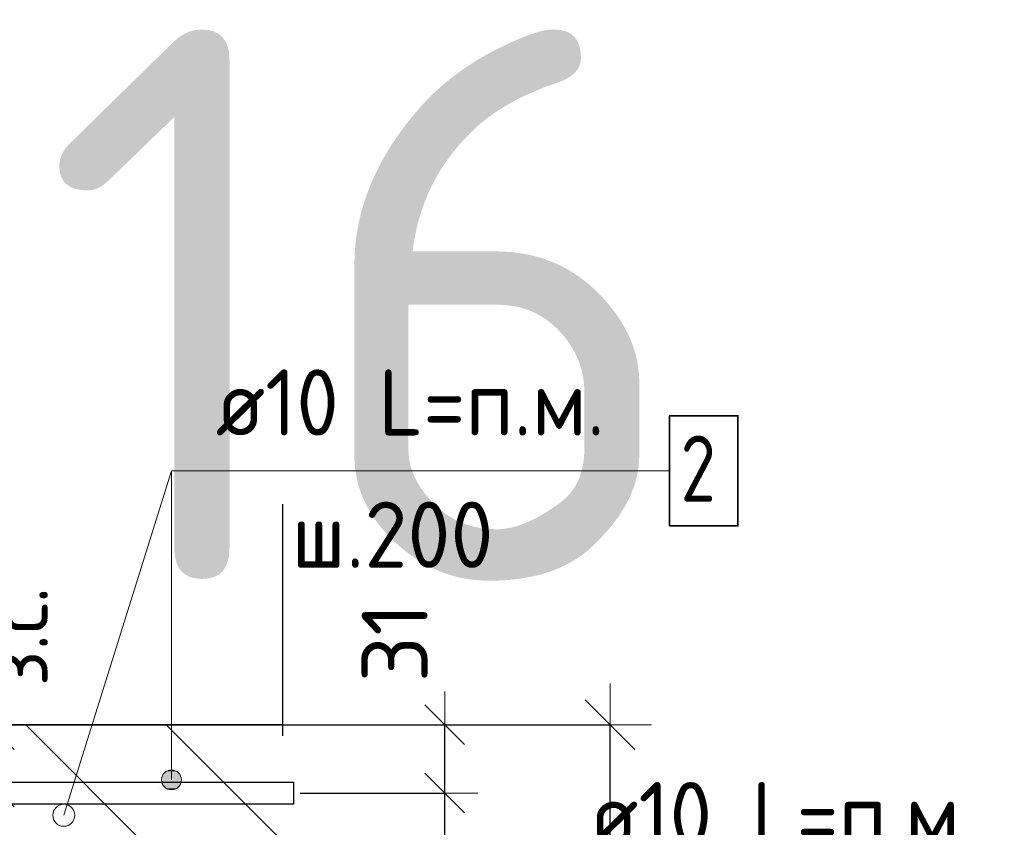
# Model space of a CAD drawing. Header units: metres. Extents: x -38 to 107, y -15 to 21.
# Tile 76 of 133: x 72.543 to 72.989, y 4.635 to 5.001. Entities that reach past the tile are written whole.
import ezdxf

# ---------------------------------------------------------------- set-up
doc = ezdxf.new("R2010")
doc.units = ezdxf.units.M
doc.header["$PDMODE"] = 65
doc.linetypes.add('______4', pattern=[0.135, 0.105, -0.03])
for name, color, linetype, lineweight in [('XR$3$Арм. стержнями верхней зоны', 180, 'Continuous', 35), ('XR$3$Арм.стержн. Арматура края', 96, 'Continuous', 35), ('XR$3$Размерная линия (1)', 7, 'Continuous', 13), ('XR$3$Размерная линия_ общее', 7, 'Continuous', 13), ('XR$5$Арм. стержнями верхней зоны', 180, 'Continuous', 35)]:
    doc.layers.add(name, color=color, linetype=linetype, lineweight=lineweight)
doc.styles.add('ISOCPEUR', font='txt')
doc.dimstyles.new('DIMSTYLE_11', dxfattribs={"dimtxt": 0.033, "dimasz": 0.0375, "dimexe": 0, "dimexo": 0, "dimgap": 0.0165, "dimtad": 2, "dimdec": 0, "dimlfac": 1000, "dimrnd": 1, "dimzin": 12, "dimdsep": 46, "dimtxsty": 'ISOCPEUR', "dimblk1": 'ALL_ML_STRICH', "dimblk2": 'ALL_ML_STRICH', "dimsah": 1, "dimcen": 0, "dimclrd": 7, "dimclre": 256, "dimclrt": 7, "dimadec": 0, "dimazin": 0, "dimtfac": 1, "dimtdec": 0, "dimtix": 1, "dimtmove": 2, "dimatfit": 3, "dimfxl": 0, "dimtvp": 1.2, "dimtzin": 0, "dimlwd": 0, "dimlwe": -3, "dimarcsym": 0})
doc.dimstyles.new('DIMSTYLE_12', dxfattribs={"dimtxt": 0.03, "dimasz": 0.03, "dimexe": 0, "dimexo": 0, "dimgap": 0.015, "dimtad": 2, "dimdec": 0, "dimlfac": 1000, "dimrnd": 1, "dimzin": 12, "dimdsep": 46, "dimtxsty": 'ISOCPEUR', "dimblk1": 'ALL_ML_STRICH', "dimblk2": 'ALL_ML_STRICH', "dimsah": 1, "dimcen": 0, "dimclrd": 7, "dimclre": 256, "dimclrt": 7, "dimadec": 0, "dimazin": 0, "dimtfac": 1, "dimtdec": 0, "dimtix": 1, "dimtmove": 2, "dimatfit": 3, "dimfxl": 0, "dimtzin": 0, "dimlwd": 0, "dimlwe": -3, "dimarcsym": 0})
doc.dimstyles.new('DIMSTYLE_14', dxfattribs={"dimtxt": 0.03, "dimasz": 0.03, "dimexe": 0, "dimexo": 0, "dimgap": 0.015, "dimtad": 2, "dimdec": 0, "dimlfac": 1000, "dimrnd": 1, "dimzin": 12, "dimdsep": 46, "dimtxsty": 'ISOCPEUR', "dimblk1": 'ALL_ML_STRICH', "dimblk2": 'ALL_ML_STRICH', "dimsah": 1, "dimcen": 0, "dimclrd": 7, "dimclre": 256, "dimclrt": 7, "dimadec": 0, "dimazin": 0, "dimtfac": 1, "dimtdec": 0, "dimtix": 1, "dimtmove": 2, "dimatfit": 3, "dimfxl": 0, "dimtvp": 1.2, "dimtzin": 0, "dimlwd": 0, "dimlwe": -3, "dimarcsym": 0})
doc.dimstyles.new('DIMSTYLE_8', dxfattribs={"dimtxt": 0.033, "dimasz": 0.0375, "dimexe": 0, "dimexo": 0, "dimgap": 0.0165, "dimtad": 2, "dimdec": 0, "dimlfac": 1000, "dimrnd": 1, "dimzin": 12, "dimdsep": 46, "dimtxsty": 'ISOCPEUR', "dimblk1": 'ALL_ML_STRICH', "dimblk2": 'ALL_ML_STRICH', "dimsah": 1, "dimcen": 0, "dimclrd": 7, "dimclre": 256, "dimclrt": 7, "dimadec": 0, "dimazin": 0, "dimtfac": 1, "dimtdec": 0, "dimtix": 1, "dimtmove": 2, "dimatfit": 3, "dimfxl": 0, "dimtzin": 0, "dimlwd": 0, "dimlwe": -3, "dimarcsym": 0})

# ---------------------------------------------------------------- blocks, each defined once
blk = doc.blocks.new('ALL_ML_STRICH')
at = {"color": 0, "linetype": 'ByBlock', "lineweight": -2}
for p, q in [((0, -0.5), (0, 0.5)), ((-0.3, -0.3), (0.3, 0.3)), ((-1, 0), (0.5, 0))]:
    blk.add_line(p, q, dxfattribs=at)
blk = doc.blocks.new('*D79')
at = {"layer": 'DEFPOINTS', "color": 7, "linetype": 'Continuous', "lineweight": 13, "transparency": 33554687}
for p in [(72.63891, 4.68139), (72.63891, 4.48139), (72.81045, 4.48139)]:
    blk.add_point(p, dxfattribs=at)
at = {"layer": 'XR$3$Размерная линия_ общее', "color": 253, "linetype": 'Continuous', "lineweight": -2, "true_color": 0xa0a0a0, "transparency": 33554687}
for p, q in [((72.65891, 4.68139), (72.81045, 4.68139)), ((72.65891, 4.48139), (72.81045, 4.48139))]:
    blk.add_line(p, q, dxfattribs=at)
at = {"layer": 'XR$3$Размерная линия_ общее', "color": 7, "linetype": 'Continuous', "lineweight": -2, "transparency": 33554687}
blk.add_line((72.81045, 4.48139), (72.81045, 4.68139), dxfattribs=at)
at = {"layer": 'XR$3$Размерная линия_ общее', "color": 7, "linetype": 'Continuous', "lineweight": 13, "transparency": 33554687, "xscale": 0.0375, "yscale": 0.0375, "zscale": 0.0375}
for p, rotation in [((72.81045, 4.68139), 90), ((72.81045, 4.48139), 270)]:
    blk.add_blockref('ALL_ML_STRICH', p, dxfattribs=dict(at, rotation=rotation))
at = {"layer": 'XR$3$Размерная линия_ общее', "color": 7, "linetype": 'Continuous', "lineweight": 13, "transparency": 33554687, "insert": (72.78645, 4.58304), "char_height": 0.033, "width": 0.099, "attachment_point": 5, "rotation": 90, "style": 'ISOCPEUR'}
blk.add_mtext('\\A1;{200}', dxfattribs=at)
blk = doc.blocks.new('*D160')
at = {"layer": 'DEFPOINTS', "color": 7, "linetype": 'Continuous', "lineweight": 13, "transparency": 33554687}
for p in [(72.48879, 4.68139), (72.48879, 4.65539), (72.52877, 4.65539)]:
    blk.add_point(p, dxfattribs=at)
at = {"layer": 'XR$3$Размерная линия_ общее', "color": 253, "linetype": 'Continuous', "lineweight": -2, "true_color": 0xa0a0a0, "transparency": 33554687}
for p, q in [((72.50879, 4.68139), (72.52877, 4.68139)), ((72.50879, 4.65539), (72.52877, 4.65539))]:
    blk.add_line(p, q, dxfattribs=at)
at = {"layer": 'XR$3$Размерная линия_ общее', "color": 7, "linetype": 'Continuous', "lineweight": -2, "transparency": 33554687}
blk.add_line((72.52877, 4.65539), (72.52877, 4.68139), dxfattribs=at)
at = {"layer": 'XR$3$Размерная линия_ общее', "color": 7, "linetype": 'Continuous', "lineweight": 13, "transparency": 33554687, "xscale": 0.0375, "yscale": 0.0375, "zscale": 0.0375}
for p, rotation in [((72.52877, 4.68139), 90), ((72.52877, 4.65539), 270)]:
    blk.add_blockref('ALL_ML_STRICH', p, dxfattribs=dict(at, rotation=rotation))
at = {"layer": 'XR$3$Размерная линия_ общее', "color": 7, "linetype": 'Continuous', "lineweight": 13, "transparency": 33554687, "insert": (72.52831, 4.69875), "char_height": 0.027, "width": 0.00135, "attachment_point": 1, "rotation": 90, "line_spacing_factor": 0.60241, "style": 'ISOCPEUR'}
blk.add_mtext('з.с.', dxfattribs=at)
at = {"layer": 'XR$3$Размерная линия_ общее', "color": 7, "linetype": 'Continuous', "lineweight": 13, "transparency": 33554687, "insert": (72.50477, 4.71912), "char_height": 0.033, "width": 0.066, "attachment_point": 5, "rotation": 90, "style": 'ISOCPEUR'}
blk.add_mtext('\\A1;{26}', dxfattribs=at)
blk = doc.blocks.new('*D211')
at = {"layer": 'DEFPOINTS', "color": 7, "linetype": 'Continuous', "lineweight": 13, "transparency": 33554687}
for p in [(72.64982, 4.65039), (72.64279, 4.52639), (72.73545, 4.52639)]:
    blk.add_point(p, dxfattribs=at)
at = {"layer": 'XR$3$Размерная линия (1)', "color": 9, "linetype": 'Continuous', "lineweight": -2, "true_color": 0xc7c7c7, "transparency": 33554687}
for p, q in [((72.66982, 4.65039), (72.73545, 4.65039)), ((72.66279, 4.52639), (72.73545, 4.52639))]:
    blk.add_line(p, q, dxfattribs=at)
at = {"layer": 'XR$3$Размерная линия (1)', "color": 7, "linetype": 'Continuous', "lineweight": -2, "transparency": 33554687}
blk.add_line((72.73545, 4.52639), (72.73545, 4.65039), dxfattribs=at)
at = {"layer": 'XR$3$Размерная линия (1)', "color": 7, "linetype": 'Continuous', "lineweight": 13, "transparency": 33554687, "xscale": 0.03, "yscale": 0.03, "zscale": 0.03}
for p, rotation in [((72.73545, 4.65039), 90), ((72.73545, 4.52639), 270)]:
    blk.add_blockref('ALL_ML_STRICH', p, dxfattribs=dict(at, rotation=rotation))
at = {"layer": 'XR$3$Размерная линия (1)', "color": 7, "linetype": 'Continuous', "lineweight": 13, "transparency": 33554687, "insert": (72.71295, 4.59139), "char_height": 0.03, "width": 0.09, "attachment_point": 5, "rotation": 90, "style": 'ISOCPEUR'}
blk.add_mtext('\\A1;{124}', dxfattribs=at)
blk = doc.blocks.new('*D212')
at = {"layer": 'DEFPOINTS', "color": 7, "linetype": 'Continuous', "lineweight": 13, "transparency": 33554687}
for p in [(72.63195, 4.68139), (72.64982, 4.65039), (72.73545, 4.65039)]:
    blk.add_point(p, dxfattribs=at)
at = {"layer": 'XR$3$Размерная линия (1)', "color": 9, "linetype": 'Continuous', "lineweight": -2, "true_color": 0xc7c7c7, "transparency": 33554687}
for p, q in [((72.65195, 4.68139), (72.73545, 4.68139)), ((72.66982, 4.65039), (72.73545, 4.65039))]:
    blk.add_line(p, q, dxfattribs=at)
at = {"layer": 'XR$3$Размерная линия (1)', "color": 7, "linetype": 'Continuous', "lineweight": -2, "transparency": 33554687}
blk.add_line((72.73545, 4.65039), (72.73545, 4.68139), dxfattribs=at)
at = {"layer": 'XR$3$Размерная линия (1)', "color": 7, "linetype": 'Continuous', "lineweight": 13, "transparency": 33554687, "xscale": 0.03, "yscale": 0.03, "zscale": 0.03}
for p, rotation in [((72.73545, 4.68139), 90), ((72.73545, 4.65039), 270)]:
    blk.add_blockref('ALL_ML_STRICH', p, dxfattribs=dict(at, rotation=rotation))
at = {"layer": 'XR$3$Размерная линия (1)', "color": 7, "linetype": 'Continuous', "lineweight": 13, "transparency": 33554687, "insert": (72.71272, 4.71868), "char_height": 0.03, "width": 0.06, "attachment_point": 5, "rotation": 90, "style": 'ISOCPEUR'}
blk.add_mtext('\\A1;{31}', dxfattribs=at)

msp = doc.modelspace()

# ---------------------------------------------------------------- hatches: boundary and pattern name
at = {"linetype": 'Continuous', "lineweight": 25, "transparency": 33554687}
h = msp.add_hatch(dxfattribs=at)
h.set_pattern_fill('__________540', scale=0.015, style=0, pattern_type=2)
h.set_pattern_definition([(135, (0, 0), (-0.031819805, -0.031819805), [0.4, -0.05, 0, -0.05]), (135, (-0.01591, -0.01591), (-0.031819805, -0.031819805), [0.8, -0.1, 0.1, -0.1])])
h.paths.add_polyline_path([(72.51262, 4.68139), (72.51262, 4.48139), (72.66181, 4.48139), (72.66181, 4.68139)], flags=0)
at = {"layer": 'XR$3$Арм. стержнями верхней зоны', "linetype": 'Continuous', "lineweight": 13, "transparency": 33554687}
for points in [[(72.61368, 4.66026), (72.60918, 4.66026), (72.60756, 4.65864)], [(72.61368, 4.66026), (72.60756, 4.65864), (72.6153, 4.65864)], [(72.60918, 4.66026), (72.61368, 4.66026), (72.61143, 4.66089)], [(72.6153, 4.65864), (72.60756, 4.65864), (72.60693, 4.65639)], [(72.6153, 4.65864), (72.60693, 4.65639), (72.61593, 4.65639)], [(72.61593, 4.65639), (72.60693, 4.65639), (72.60756, 4.65414)], [(72.61593, 4.65639), (72.60756, 4.65414), (72.6153, 4.65414)], [(72.6153, 4.65414), (72.60756, 4.65414), (72.60918, 4.65252)], [(72.6153, 4.65414), (72.60918, 4.65252), (72.61368, 4.65252)], [(72.61368, 4.65252), (72.60918, 4.65252), (72.61143, 4.65189)]]:
    msp.add_hatch(color=7, dxfattribs=at).paths.add_polyline_path(points)

# ---------------------------------------------------------------- linework, layer by layer
at = {"color": 7, "linetype": 'Continuous', "lineweight": 13, "transparency": 33554687}
msp.add_line((72.56259, 4.64034), (72.61143, 4.79656), dxfattribs=at)
at = {"color": 7, "linetype": '______4', "lineweight": 25, "transparency": 33554687}
msp.add_line((72.66181, 4.78139), (72.66181, 4.38139), dxfattribs=at)
at = {"color": 7, "linetype": 'Continuous', "lineweight": 35, "transparency": 33554687}
msp.add_line((72.66181, 4.68139), (72.51262, 4.68139), dxfattribs=at)
at = {"color": 7, "linetype": 'Continuous', "lineweight": 13, "transparency": 33554687}
msp.add_circle((72.56259, 4.64034), 0.005, dxfattribs=at)
at = {"layer": 'XR$3$Арм. стержнями верхней зоны', "color": 7, "linetype": 'Continuous', "lineweight": 13, "transparency": 33554687}
for p, q in [((72.61143, 4.79656), (72.83743, 4.79656)), ((72.61143, 4.79656), (72.61143, 4.65639)), ((72.61143, 4.66089), (72.61143, 4.66089)), ((72.60693, 4.65639), (72.60693, 4.65639)), ((72.61593, 4.65639), (72.61593, 4.65639)), ((72.61143, 4.65189), (72.61143, 4.65189))]:
    msp.add_line(p, q, dxfattribs=at)
at = {"layer": 'XR$3$Арм. стержнями верхней зоны', "color": 7, "linetype": 'Continuous', "lineweight": 35, "transparency": 33554687}
msp.add_lwpolyline([(72.83743, 4.77156), (72.86843, 4.77156), (72.86843, 4.82156), (72.83743, 4.82156), (72.83743, 4.77156)], dxfattribs=at)
at = {"layer": 'XR$3$Арм. стержнями верхней зоны', "color": 4, "linetype": 'Continuous', "lineweight": 25, "transparency": 33554687}
msp.add_lwpolyline([(72.28762, 4.65539), (72.66681, 4.65539), (72.66681, 4.64539), (72.28762, 4.64539), (72.28762, 4.65539)], dxfattribs=at)
at = {"layer": 'XR$3$Арм. стержнями верхней зоны', "color": 7, "linetype": 'Continuous', "lineweight": 13, "transparency": 33554687}
msp.add_circle((72.61143, 4.65639), 0.0045, dxfattribs=at)
at = {"layer": 'XR$3$Арм.стержн. Арматура края', "color": 4, "linetype": 'Continuous', "lineweight": 25, "transparency": 33554687}
for points in [[(72.32091, 4.65539), (72.66681, 4.65539), (72.66681, 4.64539)], [(72.66681, 4.64539), (72.32161, 4.64539)]]:
    msp.add_lwpolyline(points, dxfattribs=at)

# ---------------------------------------------------------------- texts
at = {"color": 7, "linetype": 'Continuous', "lineweight": 35, "transparency": 33554687, "insert": (70.35063, 4.74671), "char_height": 0.25, "width": 2.7437149, "attachment_point": 7, "style": 'ISOCPEUR'}
msp.add_mtext('\\W0.96;ГОСТ 34028-2016', dxfattribs=at)
at = {"layer": 'XR$3$Арм. стержнями верхней зоны', "color": 7, "linetype": 'Continuous', "lineweight": 25, "transparency": 33554687, "char_height": 0.03, "attachment_point": 7, "style": 'ISOCPEUR'}
for s, insert, width in [('\\W0.94;ø10 L=п.м.', (72.63143, 4.81256), 0.1999831), ('\\W0.78;2', (72.84243, 4.78256), 0.0326407), ('\\W0.95;ш.200 ', (72.66593, 4.75256), 0.1311996)]:
    msp.add_mtext(s, dxfattribs=dict(at, insert=insert, width=width))
at = {"layer": 'XR$5$Арм. стержнями верхней зоны', "color": 7, "linetype": 'Continuous', "lineweight": 25, "transparency": 33554687, "insert": (72.80077, 4.62541), "char_height": 0.03, "width": 0.1999831, "attachment_point": 7, "style": 'ISOCPEUR'}
msp.add_mtext('\\W0.94;ø10 L=п.м.', dxfattribs=at)

# ---------------------------------------------------------------- dimensions: what is measured, and where the dimension line sits
at = {"layer": 'XR$3$Размерная линия (1)', "color": 7, "linetype": 'Continuous', "lineweight": 13, "transparency": 33554687}
for base, p1, p2, dimstyle, picture, middle in [((72.73545, 4.68139), (72.66982, 4.65039), (72.65195, 4.68139), 'DIMSTYLE_14', '*D212', (72.71272, 4.71868)), ((72.73545, 4.65039), (72.66279, 4.52639), (72.66982, 4.65039), 'DIMSTYLE_12', '*D211', (72.71295, 4.59139))]:
    dim = msp.add_linear_dim(base=base, p1=p1, p2=p2, angle=90, dimstyle=dimstyle, override={"dimpost": '<>', "dimclrd": 7, "dimclre": 9, "dimclrt": 7, "dimlwd": 0, "dimlwe": 65533}, dxfattribs=at)
    dim.commit()
    dim.dimension.update_dxf_attribs({"geometry": picture, "text_midpoint": middle, "dimtype": 160})
at = {"layer": 'XR$3$Размерная линия_ общее', "color": 7, "linetype": 'Continuous', "lineweight": 13, "transparency": 33554687}
dim = msp.add_linear_dim(base=(72.52877, 4.68139), p1=(72.50879, 4.65539), p2=(72.50879, 4.68139), angle=90, text='<>\\Xз.с.', dimstyle='DIMSTYLE_11', override={"dimpost": '<>', "dimclrd": 7, "dimclre": 253, "dimclrt": 7, "dimlwd": 0, "dimlwe": 65533}, dxfattribs=at)
dim.commit()
dim.dimension.update_dxf_attribs({"geometry": '*D160', "text_midpoint": (72.50477, 4.71912), "dimtype": 160})
dim = msp.add_linear_dim(base=(72.81045, 4.68139), p1=(72.65891, 4.48139), p2=(72.65891, 4.68139), angle=90, dimstyle='DIMSTYLE_8', override={"dimpost": '<>', "dimclrd": 7, "dimclre": 253, "dimclrt": 7, "dimlwd": 0, "dimlwe": 65533}, dxfattribs=at)
dim.commit()
dim.dimension.update_dxf_attribs({"geometry": '*D79', "text_midpoint": (72.78645, 4.58304), "dimtype": 160})

doc.saveas('drawing.dxf')
